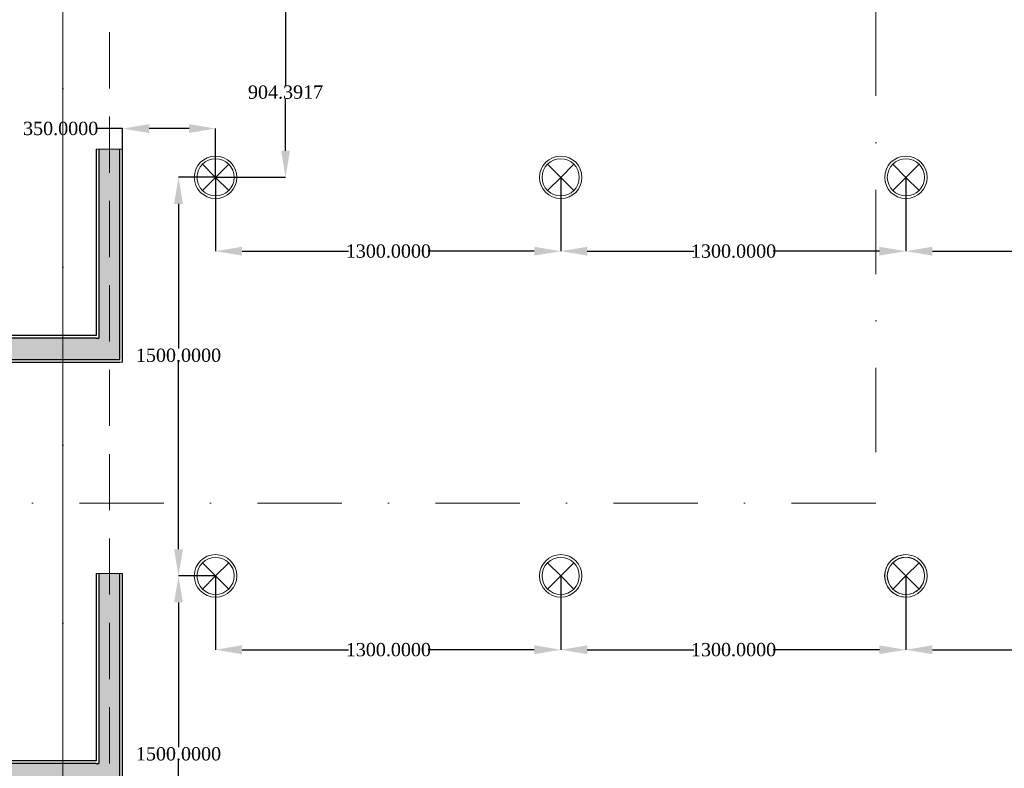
# Model space of a CAD drawing. Header units: inches. Extents: x -78787 to 29484, y -9517 to 23232.
# Tile 242 of 256: x 2168 to 5877, y 8340 to 11157. Entities that reach past the tile are written whole.
import ezdxf
from ezdxf.enums import TextEntityAlignment as Align

# ---------------------------------------------------------------- set-up
doc = ezdxf.new("R2010")
doc.units = ezdxf.units.IN
doc.header["$MEASUREMENT"] = 0
doc.linetypes.add('Dot & Dashed', pattern=[670.277762, 317.5, -176.388889, 0, -176.388874])
doc.linetypes.add('Hidden', pattern=[317.5, 211.666667, -105.833333])
for name, color, linetype in [('- განათება', 7, 'Continuous'), ('Marker - Section', 7, 'Continuous'), ('New_Structural - Bearing', 7, 'Continuous'), ('Structural - Bearing', 7, 'Continuous'), ('Structural - Grid', 7, 'Continuous')]:
    doc.layers.add(name, color=color, linetype=linetype)
for name, color, linetype, lineweight, true_color in [('Marker - Section_Pen_No__108', 7, 'Continuous', 13, 0xfd8379), ('New_Interior - Lamp_Pen_No__77', 7, 'Continuous', 20, 0xffeb28), ('New_Structural - Bearing_Pen_No__255', 7, 'Continuous', 13, 0xe8e8e8), ('New_Structural - Bearing_Pen_No__5', 7, 'Continuous', 25, 0x40a5ff), ('New_Structural - Bearing_Pen_No__57', 7, 'Continuous', 25, 0xdcd214), ('Structural - Bearing_Pen_No__102', 7, 'Continuous', 13, 0xcccccc), ('Structural - Grid_Pen_No__81', 7, 'Continuous', 20, 0x6a6a6a)]:
    doc.layers.add(name, color=color, linetype=linetype, lineweight=lineweight, true_color=true_color)
doc.layers.add('New_Structural - Bearing_Pen_No__1', color=7, linetype='Continuous', lineweight=13)
doc.styles.add('GENERATED_STYLE_2', font='txt')
doc.styles.get("Standard").update_dxf_attribs({"font": 'arial.ttf'})
doc.dimstyles.get("Standard").update_dxf_attribs({"dimtxt": 0.18, "dimasz": 0.18, "dimexe": 0.18, "dimexo": 0.0625, "dimgap": 0.09, "dimtad": 0, "dimtih": 1, "dimtoh": 1, "dimdec": 4, "dimzin": 0, "dimdsep": 46, "dimtxsty": 'Standard', "dimcen": 0.09, "dimadec": 0, "dimazin": 0, "dimtfac": 1, "dimtdec": 4, "dimtofl": 0, "dimtmove": 0, "dimatfit": 3, "dimfxl": 1, "dimtolj": 1, "dimtzin": 0, "dimarcsym": 0})

# ---------------------------------------------------------------- blocks, each defined once
blk = doc.blocks.new('Wall_58', base_point=(-22783.8, 29288))
at = {"layer": 'New_Structural - Bearing_Pen_No__255', "linetype": 'Continuous', "lineweight": 13, "true_color": 0xe8e8e8}
for points in [[(-22793.8, 29378), (-22793.8, 30092.1), (-22873.8, 30092.1), (-22873.8, 29378)], [(-22873.8, 29298), (-22793.8, 29298), (-22873.8, 29378)], [(-22873.8, 29378), (-22793.8, 29298), (-22793.8, 29378)]]:
    blk.add_hatch(color=254, dxfattribs=at).paths.add_polyline_path(points)
at = {"layer": 'New_Structural - Bearing_Pen_No__1', "color": 7, "linetype": 'Continuous', "lineweight": 13, "flags": 128}
for points in [[(-22873.8, 30092.1), (-22883.8, 30092.1)], [(-22793.8, 30092.1), (-22873.8, 30092.1)], [(-22783.8, 30092.1), (-22793.8, 30092.1)], [(-22783.8, 29288), (-22793.8, 29288)]]:
    blk.add_lwpolyline(points, dxfattribs=at)
at = {"layer": 'New_Structural - Bearing_Pen_No__5', "color": 161, "linetype": 'Continuous', "lineweight": 25, "true_color": 0x40a5ff}
for p, q in [((-22873.8, 30092.1), (-22873.8, 29378)), ((-22793.8, 29378), (-22793.8, 30092.1)), ((-22883.8, 29378), (-22873.8, 29378)), ((-22793.8, 29298), (-22793.8, 29378)), ((-22873.8, 29298), (-22793.8, 29298))]:
    blk.add_line(p, q, dxfattribs=at)
at = {"layer": 'New_Structural - Bearing_Pen_No__5', "color": 161, "linetype": 'Continuous', "lineweight": 25, "true_color": 0x40a5ff, "flags": 128}
for points in [[(-22883.8, 30092.1), (-22883.8, 29388)], [(-22783.8, 29288), (-22783.8, 30092.1)]]:
    blk.add_lwpolyline(points, dxfattribs=at)
blk = doc.blocks.new('Wall_59', base_point=(-22783.8, 30888))
at = {"layer": 'New_Structural - Bearing_Pen_No__255', "linetype": 'Continuous', "lineweight": 13, "true_color": 0xe8e8e8}
for points in [[(-22793.8, 30978), (-22793.8, 31690), (-22873.8, 31690), (-22873.8, 30978)], [(-22873.8, 30898), (-22793.8, 30898), (-22873.8, 30978)], [(-22873.8, 30978), (-22793.8, 30898), (-22793.8, 30978)]]:
    blk.add_hatch(color=254, dxfattribs=at).paths.add_polyline_path(points)
at = {"layer": 'New_Structural - Bearing_Pen_No__1', "color": 7, "linetype": 'Continuous', "lineweight": 13, "flags": 128}
for points in [[(-22873.8, 31690), (-22883.8, 31690)], [(-22793.8, 31690), (-22873.8, 31690)], [(-22783.8, 31690), (-22793.8, 31690)], [(-22783.8, 30888), (-22793.8, 30888)]]:
    blk.add_lwpolyline(points, dxfattribs=at)
at = {"layer": 'New_Structural - Bearing_Pen_No__5', "color": 161, "linetype": 'Continuous', "lineweight": 25, "true_color": 0x40a5ff}
for p, q in [((-22873.8, 31690), (-22873.8, 30978)), ((-22793.8, 30978), (-22793.8, 31690)), ((-22883.8, 30978), (-22873.8, 30978)), ((-22793.8, 30898), (-22793.8, 30978)), ((-22873.8, 30898), (-22793.8, 30898))]:
    blk.add_line(p, q, dxfattribs=at)
at = {"layer": 'New_Structural - Bearing_Pen_No__5', "color": 161, "linetype": 'Continuous', "lineweight": 25, "true_color": 0x40a5ff, "flags": 128}
for points in [[(-22883.8, 31690), (-22883.8, 30988)], [(-22783.8, 30888), (-22783.8, 31690)]]:
    blk.add_lwpolyline(points, dxfattribs=at)
blk = doc.blocks.new('Wall_61', base_point=(-22783.8, 29288))
at = {"layer": 'New_Structural - Bearing_Pen_No__57', "linetype": 'Continuous', "lineweight": 25, "true_color": 0xdcd214}
blk.add_hatch(color=52, dxfattribs=at).paths.add_polyline_path([(-22873.8, 29378), (-24083.8, 29378), (-24083.8, 29298), (-22873.8, 29298)])
at = {"layer": 'New_Structural - Bearing_Pen_No__1', "color": 7, "linetype": 'Continuous', "lineweight": 13, "flags": 128}
for points in [[(-24083.8, 29378), (-24083.8, 29388)], [(-24083.8, 29298), (-24083.8, 29378)], [(-24083.8, 29288), (-24083.8, 29298)]]:
    blk.add_lwpolyline(points, dxfattribs=at)
at = {"layer": 'New_Structural - Bearing_Pen_No__5', "color": 161, "linetype": 'Continuous', "lineweight": 25, "true_color": 0x40a5ff}
for p, q in [((-22883.8, 29378), (-24083.8, 29378)), ((-22883.8, 29378), (-22873.8, 29378)), ((-24083.8, 29298), (-22873.8, 29298)), ((-22873.8, 29298), (-22793.8, 29298))]:
    blk.add_line(p, q, dxfattribs=at)
at = {"layer": 'New_Structural - Bearing_Pen_No__5', "color": 161, "linetype": 'Continuous', "lineweight": 25, "true_color": 0x40a5ff, "flags": 128}
for points in [[(-22883.8, 29388), (-24083.8, 29388)], [(-24083.8, 29288), (-22793.8, 29288)]]:
    blk.add_lwpolyline(points, dxfattribs=at)
blk = doc.blocks.new('Wall_62', base_point=(-22783.8, 30888))
at = {"layer": 'New_Structural - Bearing_Pen_No__57', "linetype": 'Continuous', "lineweight": 25, "true_color": 0xdcd214}
blk.add_hatch(color=52, dxfattribs=at).paths.add_polyline_path([(-22873.8, 30978), (-24083.8, 30978), (-24083.8, 30898), (-22873.8, 30898)])
at = {"layer": 'New_Structural - Bearing_Pen_No__1', "color": 7, "linetype": 'Continuous', "lineweight": 13, "flags": 128}
for points in [[(-24083.8, 30978), (-24083.8, 30988)], [(-24083.8, 30898), (-24083.8, 30978)], [(-24083.8, 30888), (-24083.8, 30898)]]:
    blk.add_lwpolyline(points, dxfattribs=at)
at = {"layer": 'New_Structural - Bearing_Pen_No__5', "color": 161, "linetype": 'Continuous', "lineweight": 25, "true_color": 0x40a5ff}
for p, q in [((-22883.8, 30978), (-24083.8, 30978)), ((-22883.8, 30978), (-22873.8, 30978)), ((-24083.8, 30898), (-22873.8, 30898)), ((-22873.8, 30898), (-22793.8, 30898))]:
    blk.add_line(p, q, dxfattribs=at)
at = {"layer": 'New_Structural - Bearing_Pen_No__5', "color": 161, "linetype": 'Continuous', "lineweight": 25, "true_color": 0x40a5ff, "flags": 128}
for points in [[(-22883.8, 30988), (-24083.8, 30988)], [(-24083.8, 30888), (-22793.8, 30888)]]:
    blk.add_lwpolyline(points, dxfattribs=at)
blk = doc.blocks.new('Standard grid marker_2')
at = {"layer": 'Structural - Grid_Pen_No__81', "color": 251, "linetype": 'Continuous', "lineweight": 20, "true_color": 0x6a6a6a}
blk.add_line((1000, 0), (27734.9, 0), dxfattribs=at)
at = {"layer": 'Structural - Grid_Pen_No__81', "color": 251, "lineweight": 20, "true_color": 0x6a6a6a, "style": 'GENERATED_STYLE_2'}
for tag, p in [('AC_MarkerText_1_0', (-1.5, -46.7)), ('AC_MarkerText_1_1', (28933.4, -46.7))]:
    blk.add_attdef(tag, text='', height=100, rotation=270, dxfattribs=at).set_placement(p, align=Align.TOP_CENTER)
blk = doc.blocks.new('Beam_5', base_point=(-23008.8, 14663))
at = {"layer": 'Structural - Bearing_Pen_No__102', "color": 254, "linetype": 'Dot & Dashed', "lineweight": 13, "true_color": 0xcccccc}
blk.add_line((-23008.8, 14663), (-23008.8, 39096.2), dxfattribs=at)
at = {"layer": 'Structural - Bearing_Pen_No__102', "color": 254, "linetype": 'Hidden', "lineweight": 13, "true_color": 0xcccccc}
blk.add_line((-22833.8, 26838), (-22833.8, 32488), dxfattribs=at)
blk = doc.blocks.new('Cutting Plane_2', base_point=(3944.3, 35559.3))
at = {"layer": 'Marker - Section_Pen_No__108', "color": 11, "linetype": 'Dot & Dashed', "lineweight": 13, "true_color": 0xfd8379}
for p, q in [((-19947.3, 35559.3), (-19947.3, 30356.7)), ((-19947.3, 30356.7), (-47933.8, 30356.7))]:
    blk.add_line(p, q, dxfattribs=at)
blk = doc.blocks.new('Recessed Spot')
at = {"layer": 'New_Interior - Lamp_Pen_No__77', "color": 2, "linetype": 'Continuous', "lineweight": 20, "true_color": 0xffeb28}
for q in [(-49.5, 49.5), (49.5, 49.5), (-49.5, -49.5), (49.5, -49.5)]:
    blk.add_line((0, 0), q, dxfattribs=at)
at = {"layer": 'New_Interior - Lamp_Pen_No__77', "color": 2, "linetype": 'Continuous', "lineweight": 20, "true_color": 0xffeb28, "flags": 128}
blk.add_lwpolyline([(80, 0, 1), (-80, 0, 1)], format="xyb", close=True, dxfattribs=at)
at = {"layer": 'New_Interior - Lamp_Pen_No__77', "color": 2, "linetype": 'Continuous', "lineweight": 20, "true_color": 0xffeb28}
blk.add_circle((0, 0), 70, dxfattribs=at)
blk = doc.blocks.new('*D849')
at = {"layer": '- განათება', "color": 0, "lineweight": -2, "transparency": 16777216}
for p, q in [((3056.6, 11468.4), (3169.7, 11468.4)), ((3169.5, 11368.4), (3169.5, 10910)), ((3169.5, 10664), (3169.5, 10858.7)), ((2906, 10564), (3169.7, 10564))]:
    blk.add_line(p, q, dxfattribs=at)
at = {"layer": '- განათება', "color": 0, "transparency": 16777216}
for points in [[(3152.9, 11368.4), (3186.2, 11368.4), (3169.5, 11468.4)], [(3152.9, 10664), (3186.2, 10664), (3169.5, 10564)]]:
    blk.add_solid(points, dxfattribs=at)
at = {"layer": 'Defpoints', "color": 0, "transparency": 16777216}
for p in [(3056.5, 11468.4), (2905.9, 10564), (3169.5, 10564)]:
    blk.add_point(p, dxfattribs=at)
at = {"layer": '- განათება', "color": 0, "transparency": 16777216, "insert": (3169.5, 10884.3), "char_height": 50, "attachment_point": 5}
blk.add_mtext('\\A1;{\\fSylfaen|b0|i0|c0|p18;904.3917}', dxfattribs=at)
blk = doc.blocks.new('*D850')
at = {"layer": '- განათება', "color": 0, "lineweight": -2, "transparency": 16777216}
for p, q in [((2555.9, 10747.5), (2455.9, 10747.5)), ((2555.9, 10528.1), (2555.9, 10747.7)), ((2805.9, 10747.5), (2655.9, 10747.5)), ((2905.9, 10564), (2905.9, 10747.7))]:
    blk.add_line(p, q, dxfattribs=at)
at = {"layer": '- განათება', "color": 0, "transparency": 16777216}
for points in [[(2655.9, 10764.2), (2655.9, 10730.8), (2555.9, 10747.5)], [(2805.9, 10764.2), (2805.9, 10730.8), (2905.9, 10747.5)]]:
    blk.add_solid(points, dxfattribs=at)
at = {"layer": 'Defpoints', "color": 0, "transparency": 16777216}
for p in [(2555.9, 10747.5), (2905.9, 10564), (2555.9, 10528)]:
    blk.add_point(p, dxfattribs=at)
at = {"layer": '- განათება', "color": 0, "transparency": 16777216, "insert": (2322.5, 10747.5), "char_height": 50, "attachment_point": 5}
blk.add_mtext('\\A1;{\\fSylfaen|b0|i0|c0|p18;350.0000}', dxfattribs=at)
blk = doc.blocks.new('*D851')
at = {"layer": '- განათება', "color": 0, "lineweight": -2, "transparency": 16777216}
for p, q in [((2905.9, 10563.9), (2905.9, 10285.8)), ((4205.9, 10563.9), (4205.9, 10285.8)), ((3005.9, 10286), (3407.2, 10286)), ((4105.9, 10286), (3706.4, 10286))]:
    blk.add_line(p, q, dxfattribs=at)
at = {"layer": '- განათება', "color": 0, "transparency": 16777216}
for points in [[(3005.9, 10302.7), (3005.9, 10269.3), (2905.9, 10286)], [(4105.9, 10302.7), (4105.9, 10269.3), (4205.9, 10286)]]:
    blk.add_solid(points, dxfattribs=at)
at = {"layer": 'Defpoints', "color": 0, "transparency": 16777216}
for p in [(2905.9, 10564), (4205.9, 10564), (4205.9, 10286)]:
    blk.add_point(p, dxfattribs=at)
at = {"layer": '- განათება', "color": 0, "transparency": 16777216, "insert": (3556.8, 10286), "char_height": 50, "attachment_point": 5}
blk.add_mtext('\\A1;{\\fSylfaen|b0|i0|c0|p18;1300.0000}', dxfattribs=at)
blk = doc.blocks.new('*D852')
at = {"layer": '- განათება', "color": 0, "lineweight": -2, "transparency": 16777216}
for p, q in [((2905.9, 10564), (2766.2, 10564)), ((2766.3, 10464), (2766.3, 9919.4)), ((2766.3, 9164), (2766.3, 9868.1)), ((2905.9, 9064), (2766.2, 9064))]:
    blk.add_line(p, q, dxfattribs=at)
at = {"layer": '- განათება', "color": 0, "transparency": 16777216}
for points in [[(2749.7, 10464), (2783, 10464), (2766.3, 10564)], [(2749.7, 9164), (2783, 9164), (2766.3, 9064)]]:
    blk.add_solid(points, dxfattribs=at)
at = {"layer": 'Defpoints', "color": 0, "transparency": 16777216}
for p in [(2905.9, 10564), (2766.3, 9064), (2905.9, 9064)]:
    blk.add_point(p, dxfattribs=at)
at = {"layer": '- განათება', "color": 0, "transparency": 16777216, "insert": (2766.3, 9893.8), "char_height": 50, "attachment_point": 5}
blk.add_mtext('\\A1;{\\fSylfaen|b0|i0|c0|p18;1500.0000}', dxfattribs=at)
blk = doc.blocks.new('*D853')
at = {"layer": '- განათება', "color": 0, "lineweight": -2, "transparency": 16777216}
for p, q in [((4205.9, 10563.9), (4205.9, 10285.8)), ((5505.9, 10563.9), (5505.9, 10285.8)), ((4305.9, 10286), (4707.2, 10286)), ((5405.9, 10286), (5006.4, 10286))]:
    blk.add_line(p, q, dxfattribs=at)
at = {"layer": '- განათება', "color": 0, "transparency": 16777216}
for points in [[(4305.9, 10302.7), (4305.9, 10269.3), (4205.9, 10286)], [(5405.9, 10302.7), (5405.9, 10269.3), (5505.9, 10286)]]:
    blk.add_solid(points, dxfattribs=at)
at = {"layer": 'Defpoints', "color": 0, "transparency": 16777216}
for p in [(4205.9, 10564), (5505.9, 10564), (5505.9, 10286)]:
    blk.add_point(p, dxfattribs=at)
at = {"layer": '- განათება', "color": 0, "transparency": 16777216, "insert": (4856.8, 10286), "char_height": 50, "attachment_point": 5}
blk.add_mtext('\\A1;{\\fSylfaen|b0|i0|c0|p18;1300.0000}', dxfattribs=at)
blk = doc.blocks.new('*D854')
at = {"layer": '- განათება', "color": 0, "lineweight": -2, "transparency": 16777216}
for p, q in [((5505.9, 10563.9), (5505.9, 10285.8)), ((6805.9, 10563.9), (6805.9, 10285.8)), ((5605.9, 10286), (6007.2, 10286)), ((6705.9, 10286), (6306.4, 10286))]:
    blk.add_line(p, q, dxfattribs=at)
at = {"layer": '- განათება', "color": 0, "transparency": 16777216}
for points in [[(5605.9, 10302.7), (5605.9, 10269.3), (5505.9, 10286)], [(6705.9, 10302.7), (6705.9, 10269.3), (6805.9, 10286)]]:
    blk.add_solid(points, dxfattribs=at)
at = {"layer": 'Defpoints', "color": 0, "transparency": 16777216}
for p in [(5505.9, 10564), (6805.9, 10564), (6805.9, 10286)]:
    blk.add_point(p, dxfattribs=at)
at = {"layer": '- განათება', "color": 0, "transparency": 16777216, "insert": (6156.8, 10286), "char_height": 50, "attachment_point": 5}
blk.add_mtext('\\A1;{\\fSylfaen|b0|i0|c0|p18;1300.0000}', dxfattribs=at)
blk = doc.blocks.new('*D862')
at = {"layer": '- განათება', "color": 0, "lineweight": -2, "transparency": 16777216}
for p, q in [((2905.9, 9063.9), (2905.9, 8785.8)), ((4205.9, 9063.9), (4205.9, 8785.8)), ((3005.9, 8786), (3407.2, 8786)), ((4105.9, 8786), (3706.4, 8786))]:
    blk.add_line(p, q, dxfattribs=at)
at = {"layer": '- განათება', "color": 0, "transparency": 16777216}
for points in [[(3005.9, 8802.7), (3005.9, 8769.3), (2905.9, 8786)], [(4105.9, 8802.7), (4105.9, 8769.3), (4205.9, 8786)]]:
    blk.add_solid(points, dxfattribs=at)
at = {"layer": 'Defpoints', "color": 0, "transparency": 16777216}
for p in [(2905.9, 9064), (4205.9, 9064), (4205.9, 8786)]:
    blk.add_point(p, dxfattribs=at)
at = {"layer": '- განათება', "color": 0, "transparency": 16777216, "insert": (3556.8, 8786), "char_height": 50, "attachment_point": 5}
blk.add_mtext('\\A1;{\\fSylfaen|b0|i0|c0|p18;1300.0000}', dxfattribs=at)
blk = doc.blocks.new('*D863')
at = {"layer": '- განათება', "color": 0, "lineweight": -2, "transparency": 16777216}
for p, q in [((2905.9, 9064), (2766.2, 9064)), ((2766.3, 8964), (2766.3, 8419.4)), ((2766.3, 7664), (2766.3, 8368.1)), ((2905.9, 7564), (2766.2, 7564))]:
    blk.add_line(p, q, dxfattribs=at)
at = {"layer": '- განათება', "color": 0, "transparency": 16777216}
for points in [[(2749.7, 8964), (2783, 8964), (2766.3, 9064)], [(2749.7, 7664), (2783, 7664), (2766.3, 7564)]]:
    blk.add_solid(points, dxfattribs=at)
at = {"layer": 'Defpoints', "color": 0, "transparency": 16777216}
for p in [(2905.9, 9064), (2766.3, 7564), (2905.9, 7564)]:
    blk.add_point(p, dxfattribs=at)
at = {"layer": '- განათება', "color": 0, "transparency": 16777216, "insert": (2766.3, 8393.8), "char_height": 50, "attachment_point": 5}
blk.add_mtext('\\A1;{\\fSylfaen|b0|i0|c0|p18;1500.0000}', dxfattribs=at)
blk = doc.blocks.new('*D859')
at = {"layer": '- განათება', "color": 0, "lineweight": -2, "transparency": 16777216}
for p, q in [((4205.9, 9063.9), (4205.9, 8785.8)), ((5505.9, 9063.9), (5505.9, 8785.8)), ((4305.9, 8786), (4707.2, 8786)), ((5405.9, 8786), (5006.4, 8786))]:
    blk.add_line(p, q, dxfattribs=at)
at = {"layer": '- განათება', "color": 0, "transparency": 16777216}
for points in [[(4305.9, 8802.7), (4305.9, 8769.3), (4205.9, 8786)], [(5405.9, 8802.7), (5405.9, 8769.3), (5505.9, 8786)]]:
    blk.add_solid(points, dxfattribs=at)
at = {"layer": 'Defpoints', "color": 0, "transparency": 16777216}
for p in [(4205.9, 9064), (5505.9, 9064), (5505.9, 8786)]:
    blk.add_point(p, dxfattribs=at)
at = {"layer": '- განათება', "color": 0, "transparency": 16777216, "insert": (4856.8, 8786), "char_height": 50, "attachment_point": 5}
blk.add_mtext('\\A1;{\\fSylfaen|b0|i0|c0|p18;1300.0000}', dxfattribs=at)
blk = doc.blocks.new('*D860')
at = {"layer": '- განათება', "color": 0, "lineweight": -2, "transparency": 16777216}
for p, q in [((5505.9, 9063.9), (5505.9, 8785.8)), ((6805.9, 9063.9), (6805.9, 8785.8)), ((5605.9, 8786), (6007.2, 8786)), ((6705.9, 8786), (6306.4, 8786))]:
    blk.add_line(p, q, dxfattribs=at)
at = {"layer": '- განათება', "color": 0, "transparency": 16777216}
for points in [[(5605.9, 8802.7), (5605.9, 8769.3), (5505.9, 8786)], [(6705.9, 8802.7), (6705.9, 8769.3), (6805.9, 8786)]]:
    blk.add_solid(points, dxfattribs=at)
at = {"layer": 'Defpoints', "color": 0, "transparency": 16777216}
for p in [(5505.9, 9064), (6805.9, 9064), (6805.9, 8786)]:
    blk.add_point(p, dxfattribs=at)
at = {"layer": '- განათება', "color": 0, "transparency": 16777216, "insert": (6156.8, 8786), "char_height": 50, "attachment_point": 5}
blk.add_mtext('\\A1;{\\fSylfaen|b0|i0|c0|p18;1300.0000}', dxfattribs=at)
blk = doc.blocks.new('AVARIULI GANATEBA')
at = {"layer": '- განათება', "color": 3, "linetype": 'Continuous', "lineweight": 20}
for q in [(-49.5, 49.5), (49.5, 49.5), (-49.5, -49.5), (49.5, -49.5)]:
    blk.add_line((0, 0), q, dxfattribs=at)
for major_axis, start_param, end_param in [((56.6, 56.6), 0.785398, 3.926991), ((56.6, 56.6), 3.926991, 7.068583), ((-49.5, 49.5), 2.356194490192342, 8.639379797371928)]:
    blk.add_ellipse((0, 0), major_axis=major_axis, ratio=1, start_param=start_param, end_param=end_param, dxfattribs=at)

msp = doc.modelspace()

# ---------------------------------------------------------------- block references
at = {"layer": '- განათება', "color": 3, "linetype": 'Continuous', "lineweight": 20, "zscale": 1000}
msp.add_blockref('Recessed Spot', (2905.93152, 9063.9634), dxfattribs=at)
at = {"layer": '- განათება', "color": 2, "linetype": 'Continuous', "lineweight": 20, "true_color": 0xffeb28, "zscale": 1000}
for p in [(4205.93152, 9063.9634), (5505.93152, 9063.9634)]:
    msp.add_blockref('Recessed Spot', p, dxfattribs=at)
at = {"layer": '- განათება', "color": 1}
msp.add_blockref('AVARIULI GANATEBA', (5505.93152, 9063.9634), dxfattribs=at)
at = {"layer": 'New_Structural - Bearing', "color": 7, "lineweight": 35}
for name, p in [('Wall_59', (2555.93152, 9868.33285)), ('Wall_62', (2555.93152, 9868.33285)), ('Wall_58', (2555.93152, 8268.3791)), ('Wall_61', (2555.93152, 8268.3791))]:
    msp.add_blockref(name, p, dxfattribs=at)
at = {"layer": 'Structural - Bearing', "color": 254, "lineweight": 13, "true_color": 0xcccccc}
msp.add_blockref('Beam_5', (2330.93152, -6356.64486), dxfattribs=at)
at = {"layer": 'Structural - Grid', "color": 8, "linetype": 'Continuous', "lineweight": 15, "zscale": 1000, "rotation": 90}
msp.add_blockref('Standard grid marker_2', (2330.93152, -9316.57065), dxfattribs=at)

# ---------------------------------------------------------------- dimensions: what is measured, and where the dimension line sits
at = {"layer": '- განათება', "color": 1}
dim = msp.add_linear_dim(base=(2766.33333, 7563.9634), p1=(2905.93152, 9063.9634), p2=(2905.93152, 7563.9634), angle=270, text='{\\fSylfaen|b0|i0|c0|p18;<>}', dimstyle='Standard', override={"dimtxt": 50, "dimasz": 100}, dxfattribs=at)
dim.commit()
dim.dimension.update_dxf_attribs({"geometry": '*D863', "text_midpoint": (2766.33333, 8393.78334), "dimtype": 160})
for base, p1, p2, picture, middle in [((4205.93152, 8786), (2905.93152, 9063.9634), (4205.93152, 9063.9634), '*D862', (3556.80359, 8786)), ((5505.93152, 8786), (4205.93152, 9063.9634), (5505.93152, 9063.9634), '*D859', (4856.80359, 8786)), ((6805.93152, 8786), (5505.93152, 9063.9634), (6805.93152, 9063.9634), '*D860', (6156.80359, 8786))]:
    dim = msp.add_linear_dim(base=base, p1=p1, p2=p2, text='{\\fSylfaen|b0|i0|c0|p18;<>}', dimstyle='Standard', override={"dimtxt": 50, "dimasz": 100}, dxfattribs=at)
    dim.commit()
    dim.dimension.update_dxf_attribs({"geometry": picture, "text_midpoint": middle, "dimtype": 160})

# ---------------------------------------------------------------- next in the draw order: block references
at = {"layer": 'Marker - Section', "color": 11, "lineweight": 13, "true_color": 0xfd8379}
msp.add_blockref('Cutting Plane_2', (29284.00379, 14539.67008), dxfattribs=at)

# ---------------------------------------------------------------- next in the draw order: block references
at = {"layer": '- განათება', "color": 2, "linetype": 'Continuous', "lineweight": 20, "true_color": 0xffeb28, "zscale": 1000}
for p in [(2905.93152, 10563.9634), (4205.93152, 10563.9634), (5505.93152, 10563.9634)]:
    msp.add_blockref('Recessed Spot', p, dxfattribs=at)

# ---------------------------------------------------------------- next in the draw order: dimensions: what is measured, and where the dimension line sits
at = {"layer": '- განათება', "color": 1}
for base, p1, p2, angle, picture, middle in [((3169.53267, 10563.9634), (3056.5, 11468.35514), (2905.93142, 10563.9634), 270, '*D849', (3169.53267, 10884.32473)), ((2555.931518, 10747.48793), (2905.93147, 10563.963397), (2555.931518, 10528), 180, '*D850', (2322.455106, 10747.48793)), ((2766.33333, 9063.9634), (2905.93152, 10563.9634), (2905.93152, 9063.9634), 270, '*D852', (2766.33333, 9893.78334))]:
    dim = msp.add_linear_dim(base=base, p1=p1, p2=p2, angle=angle, text='{\\fSylfaen|b0|i0|c0|p18;<>}', dimstyle='Standard', override={"dimtxt": 50, "dimasz": 100}, dxfattribs=at)
    dim.commit()
    dim.dimension.update_dxf_attribs({"geometry": picture, "text_midpoint": middle, "dimtype": 160})
for base, p1, p2, picture, middle in [((4205.93152, 10286), (2905.93152, 10563.9634), (4205.93152, 10563.9634), '*D851', (3556.80359, 10286)), ((5505.93152, 10286), (4205.93152, 10563.9634), (5505.93152, 10563.9634), '*D853', (4856.80359, 10286)), ((6805.93152, 10286), (5505.93152, 10563.9634), (6805.93152, 10563.9634), '*D854', (6156.80359, 10286))]:
    dim = msp.add_linear_dim(base=base, p1=p1, p2=p2, text='{\\fSylfaen|b0|i0|c0|p18;<>}', dimstyle='Standard', override={"dimtxt": 50, "dimasz": 100}, dxfattribs=at)
    dim.commit()
    dim.dimension.update_dxf_attribs({"geometry": picture, "text_midpoint": middle, "dimtype": 160})

doc.saveas('drawing.dxf')
